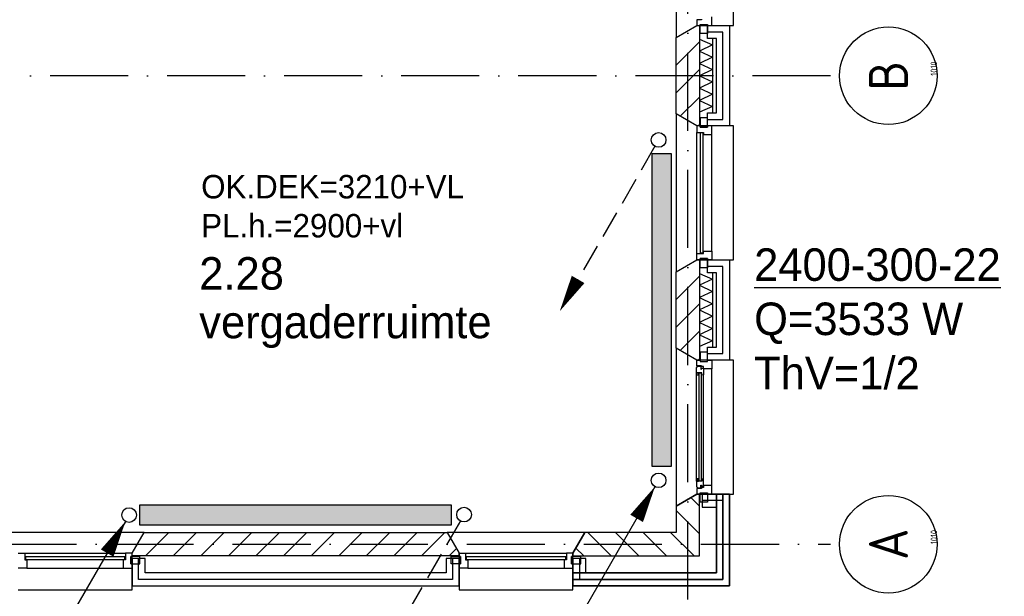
# Model space of a CAD drawing. Extents: x -1448 to 118900, y -195097 to 442500.
# Tile 64 of 103: x 77529 to 85099, y 372172 to 376603. Entities that reach past the tile are written whole.
import ezdxf
from ezdxf.enums import TextEntityAlignment as Align

# ---------------------------------------------------------------- set-up
doc = ezdxf.new("R2010")
doc.units = 0
doc.header["$LTSCALE"] = 100
doc.linetypes.add('DASHDOT', pattern=[9, 6, -1.5, 0, -1.5])
doc.layers.get('0').update_dxf_attribs({"linetype": 'CONTINUOUS'})
for name, color, linetype in [('AL$7----_STRAMIEN', 1, 'DASHDOT'), ('AL21----_BUITENWAND', 4, 'CONTINUOUS'), ('AL21K---_ISOLATIE', 1, 'CONTINUOUS'), ('AL28----_KONSTRUKTIE', 3, 'CONTINUOUS'), ('AL31----_BUITENKOZ', 7, 'CONTINUOUS'), ('ALL-----_REFLIJNEN', 8, 'CONTINUOUS'), ('ALN-----_BLOCKNAAM', 2, 'CONTINUOUS'), ('ALXA3---_VOLZWART', 14, 'CONTINUOUS'), ('ALXAB---_PREFABBETON', 1, 'CONTINUOUS'), ('BOUW', 8, 'CONTINUOUS'), ('WI561---', 1, 'CONTINUOUS'), ('WL561---', 4, 'CONTINUOUS'), ('WL561---_AANVOER', 4, 'CONTINUOUS'), ('WL561---_RETOUR', 4, 'CONTINUOUS')]:
    doc.layers.add(name, color=color, linetype=linetype)
doc.styles.add('BURO-018', font='BUROFONT.shx', dxfattribs={"height": 180})
doc.styles.add('BURO-025', font='BUROFONT.shx', dxfattribs={"height": 250})
doc.styles.get("Standard").update_dxf_attribs({"font": 'ISOCP'})

# ---------------------------------------------------------------- blocks, each defined once
blk = doc.blocks.new('1010')
at = {"layer": 'AL$7----_STRAMIEN', "color": 7, "linetype": 'CONTINUOUS'}
blk.add_circle((0, 750), 750, dxfattribs=at)
at = {"layer": 'ALN-----_BLOCKNAAM', "linetype": 'CONTINUOUS'}
blk.add_text('1010', height=100, dxfattribs=at).set_placement((0, 0))
blk = doc.blocks.new('LDV2108')
at = {"color": 0, "linetype": 'CONTINUOUS'}
for p, q in [((-0.25, -0.433), (-1.187, -2.057)), ((-1.562, -2.706), (-2.5, -4.33)), ((-2.875, -4.98), (-3.812, -6.603)), ((-4.187, -7.253), (-5.125, -8.877)), ((-5.5, -9.526), (-6.437, -11.15))]:
    blk.add_line(p, q, dxfattribs=at)
blk.add_lwpolyline([(-6.75, -11.691, 0, 1, 0), (-5.5, -9.526, 1, 1, 0)], format="xyseb", dxfattribs=at)
blk.add_circle((0, 0), 0.5, dxfattribs=at)
blk = doc.blocks.new('LDV4107')
at = {"color": 0, "linetype": 'CONTINUOUS'}
blk.add_line((-0.25, -0.433), (-6.75, -11.691), dxfattribs=at)
blk.add_lwpolyline([(-0.25, -0.433, 0, 1, 0), (-1.5, -2.598, 1, 1, 0)], format="xyseb", dxfattribs=at)
blk.add_circle((0, 0), 0.5, dxfattribs=at)
blk = doc.blocks.new('2322401')
at = {"color": 0, "linetype": 'CONTINUOUS'}
for p, q in [((-0.5, 0.5, 1), (-0.5, 0.5)), ((-0.5, 0.5, 1), (-0.5, -0.5, 1)), ((0.5, 0.5, 1), (-0.5, 0.5, 1)), ((0.5, 0.5), (-0.5, 0.5)), ((-0.5, 0.5), (-0.5, -0.5)), ((0.5, 0.5, 1), (0.5, 0.5)), ((0.5, -0.5, 1), (0.5, 0.5, 1)), ((0.5, -0.5), (0.5, 0.5)), ((-0.5, -0.5, 1), (-0.5, -0.5)), ((-0.5, -0.5, 1), (0.5, -0.5, 1)), ((-0.5, -0.5), (0.5, -0.5)), ((0.5, -0.5, 1), (0.5, -0.5))]:
    blk.add_line(p, q, dxfattribs=at)
blk = doc.blocks.new('CVHATCH1')
at = {"color": 0, "linetype": 'CONTINUOUS'}
blk.add_solid([(-0.5, -0.5), (0.5, -0.5), (-0.5, 0.5), (0.5, 0.5)], dxfattribs=at)
blk = doc.blocks.new('CVRINFO2')
at = {"color": 0, "linetype": 'CONTINUOUS', "style": 'BURO-025'}
for tag, p in [('CV_TEXT125', (0, 0)), ('CV_TEXT225', (0, -4.167)), ('CV_TEXT325', (0, -8.333)), ('CV_TEXT425', (0, -12.5))]:
    blk.add_attdef(tag, p, '', height=2.5, dxfattribs=at)

msp = doc.modelspace()

# ---------------------------------------------------------------- linework, layer by layer
at = {"layer": 'AL$7----_STRAMIEN', "color": 1}
for p, q in [((82665.4, 371249), (82665.4, 439905.7)), ((83762.6, 376172.7), (65664.7, 376172.7)), ((65664.7, 372572.7), (83762.6, 372572.7))]:
    msp.add_line(p, q, dxfattribs=at)
at = {"layer": 'AL21----_BUITENWAND', "color": 8}
for p, q in [((82816.4, 376457.7), (82816.4, 376557.7)), ((82816.4, 376557.7), (82985.4, 376557.7)), ((82985.4, 376557.7), (82985.4, 375787.7)), ((82885.4, 376457.7), (82816.4, 376457.7)), ((82885.4, 375887.7), (82885.4, 376457.7)), ((82816.4, 375887.7), (82885.4, 375887.7)), ((82816.4, 375787.7), (82816.4, 375887.7)), ((82985.4, 375787.7), (82816.4, 375787.7)), ((82816.4, 374657.7), (82816.4, 374757.7)), ((82816.4, 374757.7), (82985.4, 374757.7)), ((82985.4, 374757.7), (82985.4, 373987.7)), ((82885.4, 374657.7), (82816.4, 374657.7)), ((82885.4, 374087.7), (82885.4, 374657.7)), ((82816.4, 374087.7), (82885.4, 374087.7)), ((82816.4, 373987.7), (82816.4, 374087.7)), ((82985.4, 373987.7), (82816.4, 373987.7)), ((82985.4, 372957.7), (82775.4, 372957.7)), ((82775.4, 372957.7), (82775.4, 372857.7)), ((82985.4, 372957.7), (82885.4, 372957.7)), ((82885.4, 372957.7), (82885.4, 372352.7)), ((82885.4, 372352.7), (82885.4, 372957.7)), ((82885.4, 372957.7), (82985.4, 372957.7)), ((82985.4, 372252.7), (82985.4, 372957.7)), ((82985.4, 372252.7), (82985.4, 372957.7)), ((82985.4, 372957.7), (82985.4, 372252.7)), ((82775.4, 372857.7), (82885.4, 372857.7)), ((82885.4, 372857.7), (82885.4, 372352.7)), ((78492.4, 372462.7), (78392.4, 372462.7)), ((78392.4, 372462.7), (78392.4, 372252.7)), ((78492.4, 372352.7), (78492.4, 372462.7)), ((80807.4, 372462.7), (80807.4, 372352.7)), ((80907.4, 372462.7), (80807.4, 372462.7)), ((80907.4, 372252.7), (80907.4, 372462.7)), ((81782.4, 372462.7), (81782.4, 372252.7)), ((81882.4, 372462.7), (81782.4, 372462.7)), ((81882.4, 372352.7), (81882.4, 372462.7)), ((80807.4, 372352.7), (78492.4, 372352.7)), ((82885.4, 372352.7), (81782.4, 372352.7)), ((81782.4, 372352.7), (81782.4, 372252.7)), ((81782.4, 372252.7), (81782.4, 372352.7)), ((81782.4, 372352.7), (82885.4, 372352.7)), ((82885.4, 372352.7), (81882.4, 372352.7)), ((78392.4, 372252.7), (80907.4, 372252.7)), ((81782.4, 372252.7), (82985.4, 372252.7)), ((81782.4, 372252.7), (82985.4, 372252.7)), ((82985.4, 372252.7), (81782.4, 372252.7))]:
    msp.add_line(p, q, dxfattribs=at)
at = {"layer": 'AL21K---_ISOLATIE', "color": 8, "linetype": 'CONTINUOUS'}
for p, q in [((82755.4, 376457.7), (82755.4, 375887.7)), ((82755.4, 376453.5), (82855.4, 376410.2)), ((82855.4, 376457.7), (82855.4, 375887.7)), ((82855.4, 376410.2), (82755.4, 376362.7)), ((82755.4, 376362.7), (82855.4, 376315.2)), ((82855.4, 376315.2), (82755.4, 376267.7)), ((82755.4, 376267.7), (82855.4, 376220.2)), ((82855.4, 376220.2), (82755.4, 376172.7)), ((82755.4, 376172.7), (82855.4, 376125.2)), ((82855.4, 376125.2), (82755.4, 376077.7)), ((82755.4, 376077.7), (82855.4, 376030.2)), ((82855.4, 376030.2), (82755.4, 375982.7)), ((82755.4, 375982.7), (82855.4, 375935.2)), ((82855.4, 375935.2), (82755.4, 375891.9)), ((82755.4, 374657.7), (82755.4, 374087.7)), ((82755.4, 374653.5), (82855.4, 374610.2)), ((82855.4, 374657.7), (82855.4, 374087.7)), ((82855.4, 374610.2), (82755.4, 374562.7)), ((82755.4, 374562.7), (82855.4, 374515.2)), ((82855.4, 374515.2), (82755.4, 374467.7)), ((82755.4, 374467.7), (82855.4, 374420.2)), ((82855.4, 374420.2), (82755.4, 374372.7)), ((82755.4, 374372.7), (82855.4, 374325.2)), ((82855.4, 374325.2), (82755.4, 374277.7)), ((82755.4, 374277.7), (82855.4, 374230.2)), ((82855.4, 374230.2), (82755.4, 374182.7)), ((82755.4, 374182.7), (82855.4, 374135.2)), ((82855.4, 374135.2), (82755.4, 374091.9))]:
    msp.add_line(p, q, dxfattribs=at)
at = {"layer": 'AL28----_KONSTRUKTIE', "color": 8}
for p, q in [((82575.4, 376465.4), (82735.4, 376557.7)), ((82735.4, 376557.7), (82755.4, 376557.7)), ((82755.4, 376557.7), (82755.4, 375787.7)), ((82575.4, 375880.1), (82575.4, 376465.4)), ((82735.4, 375787.7), (82575.4, 375880.1)), ((82755.4, 375787.7), (82735.4, 375787.7)), ((82575.4, 374665.4), (82735.4, 374757.7)), ((82735.4, 374757.7), (82755.4, 374757.7)), ((82755.4, 374757.7), (82755.4, 373987.7)), ((82575.4, 374080.1), (82575.4, 374665.4)), ((82735.4, 373987.7), (82575.4, 374080.1)), ((82755.4, 373987.7), (82735.4, 373987.7)), ((78392.4, 372502.7), (78484.8, 372662.7)), ((78484.8, 372662.7), (80815, 372662.7)), ((80815, 372662.7), (80907.4, 372502.7)), ((78392.4, 372482.7), (78392.4, 372502.7)), ((80907.4, 372482.7), (78392.4, 372482.7)), ((80907.4, 372502.7), (80907.4, 372482.7))]:
    msp.add_line(p, q, dxfattribs=at)
at = {"layer": 'AL28----_KONSTRUKTIE', "color": 8, "linetype": 'CONTINUOUS'}
for p, q in [((82735.4, 372957.7), (82575.4, 372865.4)), ((82755.4, 372957.7), (82735.4, 372957.7)), ((82755.4, 372482.7), (82755.4, 372957.7)), ((82575.4, 372865.4), (82575.4, 372662.7)), ((81874.8, 372662.7), (81782.4, 372502.7)), ((82575.4, 372662.7), (81874.8, 372662.7)), ((81782.4, 372502.7), (81782.4, 372482.7)), ((81782.4, 372482.7), (82755.4, 372482.7))]:
    msp.add_line(p, q, dxfattribs=at)
at = {"layer": 'AL31----_BUITENKOZ', "color": 8}
for p, q in [((82575.4, 377680.1), (82575.4, 376465.4)), ((83015.4, 376557.7), (83015.4, 377587.7)), ((82771.4, 376601.7), (82735.4, 376601.7)), ((82735.4, 376601.7), (82735.4, 376557.7)), ((82771.4, 376607.7), (82771.4, 376601.7)), ((82849.4, 376557.7), (82849.4, 376624.7)), ((82575.4, 376465.4), (82735.4, 376557.7)), ((82735.4, 376557.7), (83015.4, 376557.7)), ((82735.4, 376557.7), (82760.4, 376557.7)), ((82760.4, 376567.7), (82816.4, 376567.7)), ((82760.4, 376496.7), (82760.4, 376567.7)), ((82760.4, 376557.7), (82760.4, 376567.7)), ((82760.4, 376567.7), (82816.4, 376567.7)), ((82816.4, 376567.7), (82816.4, 376496.7)), ((82816.4, 376567.7), (82816.4, 376557.7)), ((82816.4, 376557.7), (82849.4, 376557.7)), ((82816.4, 376496.7), (82760.4, 376496.7)), ((82735.4, 375787.7), (82575.4, 375880.1)), ((82575.4, 375880.1), (82575.4, 374665.4)), ((82816.4, 375848.7), (82760.4, 375848.7)), ((82760.4, 375848.7), (82760.4, 375777.7)), ((82816.4, 375777.7), (82816.4, 375848.7)), ((83015.4, 375787.7), (82735.4, 375787.7)), ((82760.4, 375777.7), (82816.4, 375777.7)), ((83015.4, 374757.7), (83015.4, 375787.7)), ((82735.4, 374807.7), (82735.4, 375737.7)), ((82849.4, 374824.7), (82849.4, 375720.7)), ((82575.4, 374665.4), (82735.4, 374757.7)), ((82735.4, 374757.7), (83015.4, 374757.7)), ((82760.4, 374767.7), (82816.4, 374767.7)), ((82760.4, 374696.7), (82760.4, 374767.7)), ((82816.4, 374767.7), (82816.4, 374696.7)), ((82816.4, 374696.7), (82760.4, 374696.7)), ((82735.4, 373987.7), (82575.4, 374080.1)), ((82575.4, 374080.1), (82575.4, 372865.4)), ((82816.4, 374048.7), (82760.4, 374048.7)), ((82760.4, 374048.7), (82760.4, 373977.7)), ((82816.4, 373977.7), (82816.4, 374048.7)), ((83015.4, 373987.7), (82735.4, 373987.7)), ((82735.4, 373987.7), (82760.4, 373987.7)), ((82735.4, 373943.7), (82735.4, 373987.7)), ((82760.4, 373987.7), (82760.4, 373977.7)), ((82760.4, 373977.7), (82816.4, 373977.7)), ((82760.4, 373977.7), (82816.4, 373977.7)), ((82816.4, 373977.7), (82816.4, 373987.7)), ((82816.4, 373987.7), (82849.4, 373987.7)), ((82849.4, 373987.7), (82849.4, 373920.7)), ((83015.4, 372957.7), (83015.4, 373987.7)), ((82732.4, 373931), (82736.6, 373933.5)), ((82732.4, 373888.5), (82732.4, 373931)), ((82732.4, 373056.9), (82732.4, 373888.5)), ((82773.4, 373888.5), (82732.4, 373888.5)), ((82734.7, 373888.5), (82748.2, 373888.5)), ((82734.7, 373871.5), (82734.7, 373888.5)), ((82748.2, 373871.5), (82734.7, 373871.5)), ((82771.4, 373943.7), (82735.4, 373943.7)), ((82736.6, 373933.5), (82736.6, 373940.5)), ((82736.6, 373940.5), (82766.4, 373940.5)), ((82748.2, 373888.5), (82748.2, 373871.5)), ((82766.4, 373940.5), (82766.4, 373918)), ((82766.4, 373918), (82771.4, 373918)), ((82771.4, 373937.7), (82771.4, 373943.7)), ((82786.4, 373937.7), (82771.4, 373937.7)), ((82771.4, 373918), (82771.4, 373926)), ((82771.4, 373926), (82786.4, 373926)), ((82773.4, 373871.5), (82773.4, 373888.5)), ((82786.4, 373873.6), (82773.4, 373871.5)), ((82786.4, 373920.7), (82786.4, 373937.7)), ((82786.4, 373926), (82786.4, 373920.7)), ((82786.4, 373920.7), (82786.4, 373873.6)), ((82849.4, 373920.7), (82786.4, 373920.7)), ((82786.4, 373071.9), (82786.4, 373873.6)), ((82849.4, 373024.7), (82849.4, 373920.7)), ((82773.4, 373056.9), (82732.4, 373056.9)), ((82732.4, 373056.9), (82732.4, 373014.4)), ((82748.2, 373073.9), (82734.7, 373073.9)), ((82734.7, 373073.9), (82734.7, 373056.9)), ((82734.7, 373056.9), (82748.2, 373056.9)), ((82748.2, 373056.9), (82748.2, 373073.9)), ((82786.4, 373071.9), (82773.4, 373073.9)), ((82773.4, 373073.9), (82773.4, 373056.9)), ((82786.4, 373024.7), (82786.4, 373071.9)), ((82732.4, 373014.4), (82736.6, 373012)), ((82771.4, 373001.7), (82735.4, 373001.7)), ((82735.4, 373001.7), (82735.4, 372957.7)), ((82736.6, 373012), (82736.6, 373004.9)), ((82736.6, 373004.9), (82766.4, 373004.9)), ((82760.4, 372957.7), (82760.4, 372967.7)), ((82760.4, 372967.7), (82816.4, 372967.7)), ((82760.4, 372967.7), (82816.4, 372967.7)), ((82760.4, 372896.7), (82760.4, 372967.7)), ((82766.4, 373004.9), (82766.4, 373027.4)), ((82766.4, 373027.4), (82771.4, 373027.4)), ((82771.4, 373027.4), (82771.4, 373019.4)), ((82771.4, 373019.4), (82786.4, 373019.4)), ((82786.4, 373007.7), (82771.4, 373007.7)), ((82771.4, 373007.7), (82771.4, 373001.7)), ((82786.4, 373019.4), (82786.4, 373024.7)), ((82849.4, 373024.7), (82786.4, 373024.7)), ((82786.4, 373024.7), (82786.4, 373007.7)), ((82816.4, 372967.7), (82816.4, 372957.7)), ((82816.4, 372967.7), (82816.4, 372896.7)), ((82849.4, 372957.7), (82849.4, 373024.7)), ((82575.4, 372865.4), (82735.4, 372957.7)), ((82735.4, 372957.7), (83015.4, 372957.7)), ((82735.4, 372957.7), (82760.4, 372957.7)), ((82816.4, 372896.7), (82760.4, 372896.7)), ((82816.4, 372957.7), (82849.4, 372957.7)), ((78484.8, 372662.7), (77425, 372662.7)), ((78392.4, 372502.7), (78484.8, 372662.7)), ((81874.8, 372662.7), (80815, 372662.7)), ((80815, 372662.7), (80907.4, 372502.7)), ((81782.4, 372502.7), (81874.8, 372662.7)), ((77567.4, 372502.7), (78342.4, 372502.7)), ((78382.4, 372477.7), (78382.4, 372421.7)), ((78453.4, 372477.7), (78382.4, 372477.7)), ((78392.4, 372222.7), (78392.4, 372502.7)), ((78453.4, 372421.7), (78453.4, 372477.7)), ((80846.4, 372421.7), (80846.4, 372477.7)), ((80846.4, 372477.7), (80917.4, 372477.7)), ((80907.4, 372502.7), (80907.4, 372222.7)), ((80917.4, 372477.7), (80917.4, 372421.7)), ((80957.4, 372502.7), (81732.4, 372502.7)), ((81772.4, 372477.7), (81772.4, 372421.7)), ((81843.4, 372477.7), (81772.4, 372477.7)), ((81782.4, 372222.7), (81782.4, 372502.7)), ((81843.4, 372421.7), (81843.4, 372477.7)), ((77584.4, 372388.7), (78325.4, 372388.7)), ((78382.4, 372421.7), (78453.4, 372421.7)), ((80917.4, 372421.7), (80846.4, 372421.7)), ((80974.4, 372388.7), (81715.4, 372388.7)), ((81772.4, 372421.7), (81843.4, 372421.7)), ((77517.4, 372222.7), (78392.4, 372222.7)), ((80907.4, 372222.7), (81782.4, 372222.7))]:
    msp.add_line(p, q, dxfattribs=at)
at = {"layer": 'AL31----_BUITENKOZ', "color": 8, "linetype": 'CONTINUOUS'}
for p, q in [((82760.4, 375787.7), (82735.4, 375787.7)), ((82735.4, 375787.7), (82735.4, 375737.7)), ((82760.4, 375777.7), (82760.4, 375787.7)), ((82760.4, 375787.7), (82760.4, 375787.7)), ((82816.4, 375777.7), (82760.4, 375777.7)), ((82849.4, 375787.7), (82816.4, 375787.7)), ((82816.4, 375787.7), (82816.4, 375777.7)), ((82849.4, 375720.7), (82849.4, 375787.7)), ((82735.4, 375737.7), (82735.4, 375737.7)), ((82735.4, 375737.7), (82786.4, 375737.7)), ((82782.4, 375732.7), (82761.4, 375732.7)), ((82761.4, 375732.7), (82761.4, 374812.7)), ((82782.4, 374812.7), (82782.4, 375732.7)), ((82786.4, 375737.7), (82786.4, 375720.7)), ((82786.4, 375720.7), (82849.4, 375720.7)), ((82849.4, 375720.7), (82849.4, 375720.7)), ((82849.4, 375720.7), (82849.4, 375720.7)), ((82849.4, 375720.7), (82849.4, 375720.7)), ((82849.4, 375720.7), (82849.4, 375720.7)), ((82735.4, 374807.7), (82735.4, 374807.7)), ((82735.4, 374807.7), (82786.4, 374807.7)), ((82735.4, 374757.7), (82735.4, 374807.7)), ((82761.4, 374812.7), (82782.4, 374812.7)), ((82786.4, 374807.7), (82786.4, 374824.7)), ((82786.4, 374824.7), (82849.4, 374824.7)), ((82849.4, 374824.7), (82849.4, 374824.7)), ((82849.4, 374824.7), (82849.4, 374824.7)), ((82849.4, 374824.7), (82849.4, 374824.7)), ((82849.4, 374824.7), (82849.4, 374824.7)), ((82849.4, 374824.7), (82849.4, 374757.7)), ((82760.4, 374757.7), (82735.4, 374757.7)), ((82816.4, 374767.7), (82760.4, 374767.7)), ((82760.4, 374767.7), (82760.4, 374757.7)), ((82760.4, 374757.7), (82760.4, 374757.7)), ((82816.4, 374757.7), (82816.4, 374767.7)), ((82849.4, 374757.7), (82816.4, 374757.7)), ((82771.4, 373886.5), (82750.4, 373886.5)), ((82750.4, 373886.5), (82750.4, 373058.9)), ((82771.4, 373058.9), (82771.4, 373886.5)), ((82750.4, 373058.9), (82771.4, 373058.9)), ((77517.4, 372502.7), (77567.4, 372502.7)), ((77567.4, 372502.7), (77567.4, 372502.7)), ((77567.4, 372502.7), (77567.4, 372451.7)), ((77567.4, 372451.7), (77584.4, 372451.7)), ((77572.4, 372476.7), (77572.4, 372455.7)), ((78337.4, 372476.7), (77572.4, 372476.7)), ((77572.4, 372455.7), (78337.4, 372455.7)), ((77584.4, 372451.7), (77584.4, 372388.7)), ((78342.4, 372451.7), (78325.4, 372451.7)), ((78325.4, 372451.7), (78325.4, 372388.7)), ((78337.4, 372455.7), (78337.4, 372476.7)), ((78342.4, 372502.7), (78342.4, 372502.7)), ((78342.4, 372502.7), (78342.4, 372451.7)), ((78392.4, 372502.7), (78342.4, 372502.7)), ((78382.4, 372421.7), (78382.4, 372477.7)), ((78382.4, 372477.7), (78392.4, 372477.7)), ((78392.4, 372477.7), (78392.4, 372502.7)), ((78392.4, 372477.7), (78392.4, 372477.7)), ((80907.4, 372477.7), (80907.4, 372502.7)), ((80907.4, 372502.7), (80957.4, 372502.7)), ((80917.4, 372477.7), (80907.4, 372477.7)), ((80907.4, 372477.7), (80907.4, 372477.7)), ((80917.4, 372421.7), (80917.4, 372477.7)), ((80957.4, 372502.7), (80957.4, 372502.7)), ((80957.4, 372502.7), (80957.4, 372451.7)), ((80957.4, 372451.7), (80974.4, 372451.7)), ((80962.4, 372476.7), (80962.4, 372455.7)), ((81727.4, 372476.7), (80962.4, 372476.7)), ((80962.4, 372455.7), (81727.4, 372455.7)), ((80974.4, 372451.7), (80974.4, 372388.7)), ((81732.4, 372451.7), (81715.4, 372451.7)), ((81715.4, 372451.7), (81715.4, 372388.7)), ((81727.4, 372455.7), (81727.4, 372476.7)), ((81732.4, 372502.7), (81732.4, 372502.7)), ((81732.4, 372502.7), (81732.4, 372451.7)), ((81782.4, 372502.7), (81732.4, 372502.7)), ((81772.4, 372421.7), (81772.4, 372477.7)), ((81772.4, 372477.7), (81782.4, 372477.7)), ((81782.4, 372477.7), (81782.4, 372502.7)), ((81782.4, 372477.7), (81782.4, 372477.7)), ((77584.4, 372388.7), (77517.4, 372388.7)), ((77584.4, 372388.7), (77584.4, 372388.7)), ((77584.4, 372388.7), (77584.4, 372388.7)), ((77584.4, 372388.7), (77584.4, 372388.7)), ((77584.4, 372388.7), (77584.4, 372388.7)), ((78325.4, 372388.7), (78325.4, 372388.7)), ((78325.4, 372388.7), (78325.4, 372388.7)), ((78325.4, 372388.7), (78325.4, 372388.7)), ((78325.4, 372388.7), (78325.4, 372388.7)), ((78325.4, 372388.7), (78392.4, 372388.7)), ((78392.4, 372421.7), (78382.4, 372421.7)), ((78392.4, 372388.7), (78392.4, 372421.7)), ((80907.4, 372388.7), (80907.4, 372421.7)), ((80907.4, 372421.7), (80917.4, 372421.7)), ((80974.4, 372388.7), (80907.4, 372388.7)), ((80974.4, 372388.7), (80974.4, 372388.7)), ((80974.4, 372388.7), (80974.4, 372388.7)), ((80974.4, 372388.7), (80974.4, 372388.7)), ((80974.4, 372388.7), (80974.4, 372388.7)), ((81715.4, 372388.7), (81715.4, 372388.7)), ((81715.4, 372388.7), (81715.4, 372388.7)), ((81715.4, 372388.7), (81715.4, 372388.7)), ((81715.4, 372388.7), (81715.4, 372388.7)), ((81715.4, 372388.7), (81782.4, 372388.7)), ((81782.4, 372421.7), (81772.4, 372421.7)), ((81782.4, 372388.7), (81782.4, 372421.7))]:
    msp.add_line(p, q, dxfattribs=at)
at = {"layer": 'ALL-----_REFLIJNEN', "color": 8, "linetype": 'CONTINUOUS'}
for p, q in [((82935.4, 376507.7), (82816.4, 376507.7)), ((82935.4, 375837.7), (82935.4, 376507.7)), ((82816.4, 375837.7), (82935.4, 375837.7)), ((82935.4, 374707.7), (82816.4, 374707.7)), ((82935.4, 374037.7), (82935.4, 374707.7)), ((82816.4, 374037.7), (82935.4, 374037.7)), ((82935.4, 372907.7), (82775.4, 372907.7)), ((82935.4, 372302.7), (82935.4, 372957.7)), ((82935.4, 372957.7), (82935.4, 372302.7)), ((82935.4, 372302.7), (82935.4, 372907.7)), ((78442.4, 372302.7), (78442.4, 372462.7)), ((80857.4, 372462.7), (80857.4, 372302.7)), ((81832.4, 372462.7), (81832.4, 372302.7)), ((80857.4, 372302.7), (78442.4, 372302.7)), ((81782.4, 372302.7), (82935.4, 372302.7)), ((82935.4, 372302.7), (81782.4, 372302.7)), ((81832.4, 372302.7), (82935.4, 372302.7))]:
    msp.add_line(p, q, dxfattribs=at)
at = {"layer": 'ALXA3---_VOLZWART', "color": 8}
for p, q in [((82935.4, 376507.7), (82816.4, 376507.7)), ((82935.4, 375837.7), (82935.4, 376507.7)), ((82816.4, 375837.7), (82935.4, 375837.7)), ((82935.4, 374707.7), (82816.4, 374707.7)), ((82935.4, 374037.7), (82935.4, 374707.7)), ((82816.4, 374037.7), (82935.4, 374037.7)), ((82935.4, 372907.7), (82775.4, 372907.7)), ((82935.4, 372302.7), (82935.4, 372957.7)), ((82935.4, 372957.7), (82935.4, 372302.7)), ((82935.4, 372302.7), (82935.4, 372907.7)), ((78442.4, 372302.7), (78442.4, 372462.7)), ((80857.4, 372462.7), (80857.4, 372302.7)), ((81832.4, 372462.7), (81832.4, 372302.7)), ((80857.4, 372302.7), (78442.4, 372302.7)), ((81782.4, 372302.7), (82935.4, 372302.7)), ((82935.4, 372302.7), (81782.4, 372302.7)), ((81832.4, 372302.7), (82935.4, 372302.7))]:
    msp.add_line(p, q, dxfattribs=at)
at = {"layer": 'ALXAB---_PREFABBETON', "color": 8}
for p, q in [((82755.4, 376433.2), (82575.4, 376253.2)), ((82755.4, 376221.1), (82575.4, 376041.1)), ((82755.4, 376009), (82607.8, 375861.4)), ((82755.4, 375796.8), (82746.3, 375787.7)), ((82755.4, 374633.2), (82575.4, 374453.2)), ((82755.4, 374421.1), (82575.4, 374241.1)), ((82755.4, 374209), (82607.8, 374061.4)), ((82755.4, 373996.8), (82746.3, 373987.7)), ((82689.2, 372931.1), (82755.4, 372864.9)), ((82575.4, 372832.8), (82755.4, 372652.8)), ((78676.7, 372662.7), (78496.7, 372482.7)), ((78888.8, 372662.7), (78708.8, 372482.7)), ((79100.9, 372662.7), (78920.9, 372482.7)), ((79313.1, 372662.7), (79133.1, 372482.7)), ((79525.2, 372662.7), (79345.2, 372482.7)), ((79737.3, 372662.7), (79557.3, 372482.7)), ((79949.5, 372662.7), (79769.5, 372482.7)), ((80161.6, 372662.7), (79981.6, 372482.7)), ((80373.7, 372662.7), (80193.7, 372482.7)), ((80585.8, 372662.7), (80405.8, 372482.7)), ((80798, 372662.7), (80618, 372482.7)), ((81896.9, 372662.7), (82076.9, 372482.7)), ((82109, 372662.7), (82289, 372482.7)), ((82321.2, 372662.7), (82501.2, 372482.7)), ((82533.3, 372662.7), (82713.3, 372482.7)), ((80886.4, 372539), (80830.1, 372482.7)), ((81805.2, 372542.3), (81864.8, 372482.7))]:
    msp.add_line(p, q, dxfattribs=at)

# ---------------------------------------------------------------- block references
at = {"layer": 'AL$7----_STRAMIEN'}
ref = msp.add_blockref('1010', (84582.4, 376172.7), dxfattribs=dict(at, xscale=0.5, yscale=0.5, zscale=0.5, rotation=90))
ref.add_attrib('STR-NAAM', 'B', dxfattribs={"color": 3, "linetype": 'CONTINUOUS', "height": 300, "rotation": 90}).set_placement((84207.4, 376172.7), align=Align.MIDDLE)
ref = msp.add_blockref('1010', (84582.4, 372572.7), dxfattribs=dict(at, xscale=0.5, yscale=0.5, zscale=0.5, rotation=90))
ref.add_attrib('STR-NAAM', 'A', dxfattribs={"color": 3, "linetype": 'CONTINUOUS', "height": 300, "rotation": 90}).set_placement((84207.4, 372572.7), align=Align.MIDDLE)
ref = msp.add_blockref('1010', (84582.4, 372572.7), dxfattribs=dict(at, xscale=0.5, yscale=0.5, zscale=0.5, rotation=90))
ref.add_attrib('STR-NAAM', 'A', dxfattribs={"color": 3, "linetype": 'CONTINUOUS', "height": 300, "rotation": 90}).set_placement((84207.4, 372572.7), align=Align.MIDDLE)
at = {"layer": 'WI561---'}
ref = msp.add_blockref('CVRINFO2', (83175.4, 374596.3), dxfattribs=dict(at, xscale=100, yscale=100, zscale=100))
ref.add_attrib('CV_TEXT125', '%%u2400-300-22', (83175.4, 374596.3), dxfattribs={"layer": '0', "color": 2, "linetype": 'CONTINUOUS', "height": 250, "style": 'BURO-025'})
ref.add_attrib('CV_TEXT225', 'Q=3533 W', (83175.4, 374179.7), dxfattribs={"layer": '0', "color": 2, "linetype": 'CONTINUOUS', "height": 250, "style": 'BURO-025'})
ref.add_attrib('CV_TEXT325', 'ThV=1/2', (83175.4, 373763), dxfattribs={"layer": '0', "color": 2, "linetype": 'CONTINUOUS', "height": 250, "style": 'BURO-025'})
at = {"layer": 'WL561---', "xscale": 2400, "yscale": 150}
for name, p, zscale, rotation in [('2322401', (82463.9, 374372.7), 300, 90.00000000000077), ('CVHATCH1', (82463.9, 374372.7), 2400, 90.00000000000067), ('2322401', (79649.9, 372797.7), 300, 180.0000000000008), ('CVHATCH1', (79649.9, 372797.7), 2400, 180.0000000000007)]:
    msp.add_blockref(name, p, dxfattribs=dict(at, zscale=zscale, rotation=rotation))
at = {"layer": 'WL561---_AANVOER', "color": 2, "xscale": 112.5, "yscale": 112.5, "zscale": 112.5}
for p in [(82440.8, 373063.6), (78370.1, 372796.7)]:
    msp.add_blockref('LDV4107', p, dxfattribs=at)
at = {"layer": 'WL561---_RETOUR', "color": 2, "xscale": 112.5, "yscale": 112.5, "zscale": 112.5}
for p in [(82440.8, 375679.1), (80945, 372800.3)]:
    msp.add_blockref('LDV2108', p, dxfattribs=at)

# ---------------------------------------------------------------- texts
at = {"layer": 'BOUW', "color": 1, "style": 'BURO-018'}
for s, p in [('OK.DEK=3210+VL', (78924.2, 375230.2)), ('PL.h.=2900+vl', (78924.2, 374930.2))]:
    msp.add_text(s, height=180, dxfattribs=at).set_placement(p)
at = {"layer": 'BOUW', "style": 'BURO-025'}
for s, p in [('2.28', (78909.2, 374528.7)), ('vergaderruimte', (78909.2, 374155.6))]:
    msp.add_text(s, height=250, dxfattribs=at).set_placement(p)

doc.saveas('drawing.dxf')
